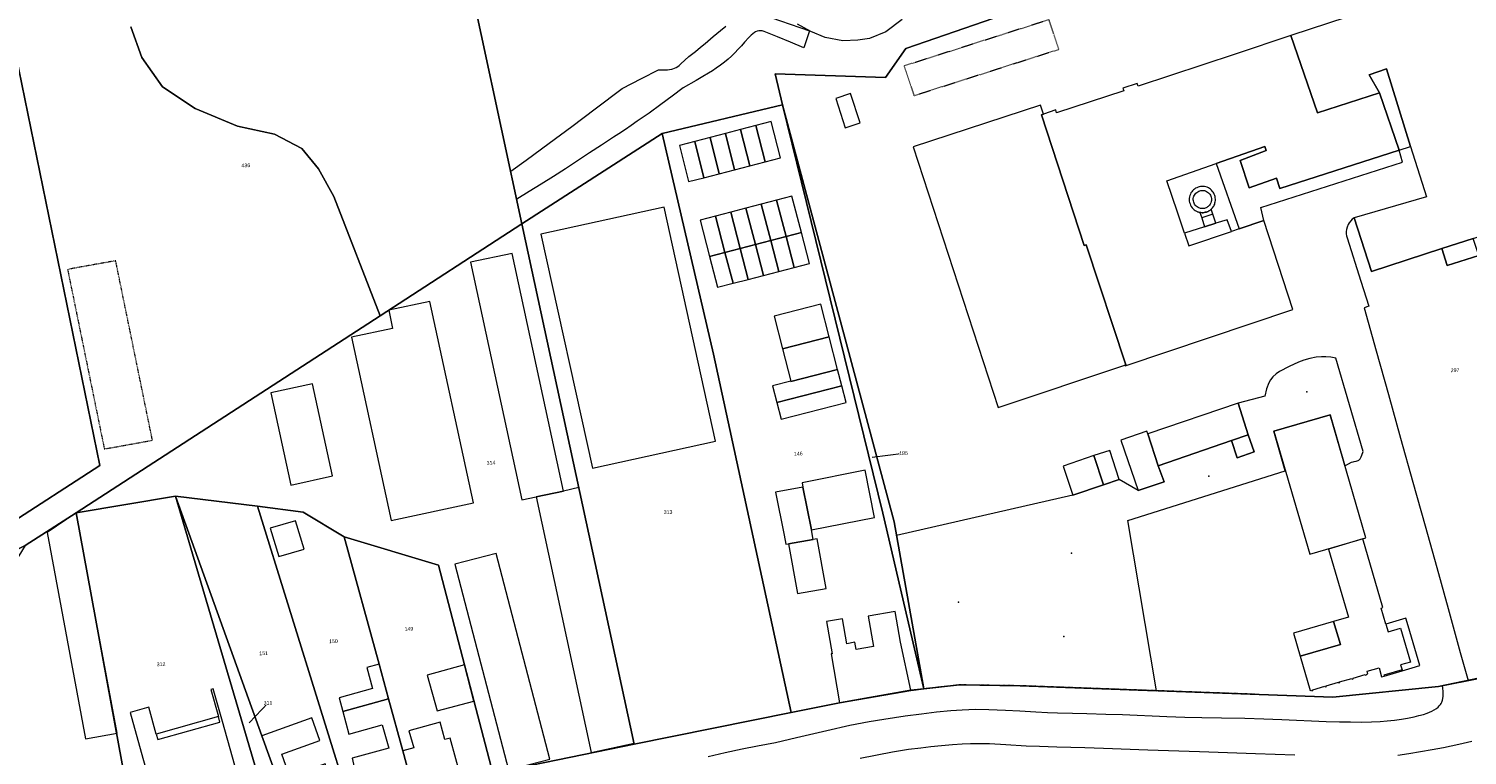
# Model space of a CAD drawing. Header units: millimetres. Extents: x -191 to 81095, y -508122 to 28741.
# Tile 166 of 251: x 4431 to 4701, y 10266 to 10403. Entities that reach past the tile are written whole.
import ezdxf

# ---------------------------------------------------------------- set-up
doc = ezdxf.new("R2010")
doc.units = ezdxf.units.MM
doc.linetypes.add('VE22-087 DB - VST Hervest-Dorsten ALK VA2736$0$1', pattern=[0])
doc.linetypes.add('VE22-087 DB - VST Hervest-Dorsten ALK VA2736$0$3', pattern=[0.26, 0.11, -0.15])
doc.layers.get('0').update_dxf_attribs({"color": 251})
for name, color, linetype, lineweight in [('VE22-087 DB - VST Hervest-Dorsten ALK VA2736$0$AX_Bauteil', 7, 'VE22-087 DB - VST Hervest-Dorsten ALK VA2736$0$1', 18), ('VE22-087 DB - VST Hervest-Dorsten ALK VA2736$0$AX_Flurstueck', 9, 'VE22-087 DB - VST Hervest-Dorsten ALK VA2736$0$1', 18), ('VE22-087 DB - VST Hervest-Dorsten ALK VA2736$0$AX_Gebaeude', 7, 'VE22-087 DB - VST Hervest-Dorsten ALK VA2736$0$1', 18), ('VE22-087 DB - VST Hervest-Dorsten ALK VA2736$0$AX_Gelaendekante', 7, 'VE22-087 DB - VST Hervest-Dorsten ALK VA2736$0$1', 18), ('VE22-087 DB - VST Hervest-Dorsten ALK VA2736$0$AX_IndustrieUndGewerbeflaeche', 7, 'VE22-087 DB - VST Hervest-Dorsten ALK VA2736$0$1', 18), ('VE22-087 DB - VST Hervest-Dorsten ALK VA2736$0$AX_SonstigesBauwerkOderSonstigeEinrichtung', 7, 'VE22-087 DB - VST Hervest-Dorsten ALK VA2736$0$1', 18), ('VE22-087 DB - VST Hervest-Dorsten ALK VA2736$0$AX_Strassenverkehr', 7, 'VE22-087 DB - VST Hervest-Dorsten ALK VA2736$0$1', 18), ('VE22-087 DB - VST Hervest-Dorsten ALK VA2736$0$AX_Strassenverkehrsanlage', 7, 'VE22-087 DB - VST Hervest-Dorsten ALK VA2736$0$1', 18), ('VE22-087 DB - VST Hervest-Dorsten ALK VA2736$0$AX_UntergeordnetesGewaesser', 7, 'VE22-087 DB - VST Hervest-Dorsten ALK VA2736$0$1', 18), ('VE22-087 DB - VST Hervest-Dorsten ALK VA2736$0$AX_Vegetationsmerkmal', 7, 'VE22-087 DB - VST Hervest-Dorsten ALK VA2736$0$1', 18), ('VE22-087 DB - VST Hervest-Dorsten ALK VA2736$0$AX_Wald', 7, 'VE22-087 DB - VST Hervest-Dorsten ALK VA2736$0$1', 18), ('VE22-087 DB - VST Hervest-Dorsten ALK VA2736$0$AX_Wohnbauflaeche', 7, 'VE22-087 DB - VST Hervest-Dorsten ALK VA2736$0$1', 18), ('VE22-087 DB - VST Hervest-Dorsten ALK VA2736$0$Flurgrenzen', 9, 'VE22-087 DB - VST Hervest-Dorsten ALK VA2736$0$1', 18)]:
    doc.layers.add(name, color=color, linetype=linetype, lineweight=lineweight)
doc.layers.add('XREF ALK Kataster', color=251, linetype='Continuous')
doc.styles.add('VE22-087 DB - VST Hervest-Dorsten ALK VA2736$0$0', font='arial.ttf')

# ---------------------------------------------------------------- blocks, each defined once
blk = doc.blocks.new('VE22-087 DB - VST Hervest-Dorsten ALK VA2736$0$99')
at = {"color": 0}
blk.add_point((0, 0), dxfattribs=at)
blk = doc.blocks.new('VE22-087 DB - VST Hervest-Dorsten ALK VA2736')
at = {"layer": 'VE22-087 DB - VST Hervest-Dorsten ALK VA2736$0$AX_Bauteil', "color": 7, "linetype": 'VE22-087 DB - VST Hervest-Dorsten ALK VA2736$0$1', "lineweight": 13, "ltscale": 0.5}
for points in [[(4656.06, 10366.69, 0), (4653.93, 10366.02, 0), (4651.84, 10365.36, 0), (4648.1, 10364.18, 0), (4648.91, 10361.79, 0), (4656.87, 10364.49, 0)], [(4653.38, 10367.73, 0), (4651.31, 10367.06, 0), (4651.84, 10365.36, 0), (4653.93, 10366.02, 0)], [(4689.64, 10291.79, 0), (4685.87, 10290.7, 0), (4686.29, 10289.26, 0), (4688.63, 10289.93, 0), (4690.5, 10283.56, 0), (4688.65, 10283.01, 0), (4688.92, 10282.12, 0), (4685.5, 10281.12, 0), (4685.56, 10280.93, 0), (4688.97, 10281.93, 0), (4690.83, 10282.47, 0), (4692.26, 10282.89, 0), (4690.06, 10290.34, 0)], [(4466.66, 10273.31, 0), (4454.98, 10270, 0), (4455.28, 10268.97, 0), (4466.94, 10272.27, 0)]]:
    blk.add_polyline3d(points, close=True, dxfattribs=at)
at = {"layer": 'VE22-087 DB - VST Hervest-Dorsten ALK VA2736$0$AX_Flurstueck', "linetype": 'VE22-087 DB - VST Hervest-Dorsten ALK VA2736$0$1', "lineweight": 13, "ltscale": 0.5}
for points in [[(4523.65, 10365.94, 0), (4549.98, 10382.88, 0), (4572.6, 10388.27, 0), (4571.18, 10394.11, 0), (4591.94, 10393.42, 0), (4595.74, 10398.86, 0), (4612.28, 10404.55, 0), (4589.61, 10474.45, 0), (4562.5, 10471.84, 0), (4563.36, 10469.09, 0), (4517.08, 10454.81, 0), (4514.31, 10450.23, 0), (4508.35, 10437.17, 0)], [(4695.76, 10278.97, 0), (4703.31, 10280.5, 0), (4711.99, 10282.33, 0), (4732.86, 10288.6, 0), (4736.15, 10289.78, 0), (4743.14, 10292.75, 0), (4816.67, 10323.27, 0), (4770.99, 10460.46, 0), (4770.57, 10460.3, 0), (4741.89, 10450.19, 0), (4650.2, 10418.7, 0), (4612.28, 10404.55, 0), (4595.74, 10398.86, 0), (4591.94, 10393.42, 0), (4571.18, 10394.11, 0), (4572.6, 10388.27, 0), (4593.55, 10309.9, 0), (4599.09, 10278.51, 0), (4605.82, 10279.26, 0), (4617.19, 10279.1, 0), (4675.94, 10276.97, 0)], [(4489.96, 10443.95, 0), (4456.42, 10433.62, 0), (4443.46, 10425.83, 0), (4436.89, 10421.88, 0), (4425.77, 10411.52, 0), (4444.4, 10320.48, 0), (4426.76, 10309.07, 0), (4417.84, 10299.37, 0), (4430.35, 10305.45, 0), (4439.92, 10311.62, 0), (4497.02, 10348.66, 0), (4523.65, 10365.94, 0), (4508.35, 10437.17, 0), (4505.34, 10451.19, 0), (4497, 10447.71, 0)], [(4425.77, 10411.52, 0), (4420.48, 10406.58, 0), (4400.19, 10384.53, 0), (4390.31, 10368.7, 0), (4380.63, 10349.58, 0), (4371.75, 10332.82, 0), (4366.14, 10324.04, 0), (4360.97, 10315.95, 0), (4345.98, 10299.94, 0), (4340.37, 10297.2, 0), (4338.72, 10296.45, 0), (4346.69, 10257.9, 0), (4347.3, 10258.05, 0), (4347.89, 10255.16, 0), (4347.28, 10255.04, 0), (4351.24, 10235.88, 0), (4359.37, 10236.5, 0), (4384.48, 10238.37, 0), (4397.98, 10239.38, 0), (4396.63, 10258.85, 0), (4417.84, 10299.37, 0), (4426.76, 10309.07, 0), (4444.4, 10320.48, 0)], [(4596.66, 10278.24, 0), (4599.09, 10278.51, 0), (4591.41, 10311.57, 0), (4572.6, 10388.27, 0), (4549.98, 10382.88, 0), (4559.61, 10341.43, 0), (4574.2, 10274.07, 0), (4583.29, 10275.92, 0)], [(4599.09, 10278.51, 0), (4593.55, 10309.9, 0), (4572.6, 10388.27, 0), (4591.41, 10311.57, 0)], [(4574.2, 10274.07, 0), (4559.61, 10341.43, 0), (4549.98, 10382.88, 0), (4523.65, 10365.94, 0), (4544.74, 10268.12, 0)], [(4544.74, 10268.12, 0), (4523.65, 10365.94, 0), (4497.02, 10348.66, 0), (4439.92, 10311.62, 0), (4458.56, 10314.76, 0), (4473.97, 10312.83, 0), (4482.55, 10311.75, 0), (4490.29, 10307.07, 0), (4507.97, 10301.78, 0), (4512.86, 10283.02, 0), (4518.15, 10262.7, 0)], [(4477.15, 10251.64, 0), (4458.56, 10314.76, 0), (4439.92, 10311.62, 0), (4439.92, 10311.59, 0), (4448.55, 10264.42, 0), (4449.72, 10257.99, 0), (4450.3, 10254.81, 0), (4451.77, 10246.81, 0), (4461.57, 10248.56, 0)], [(4481.05, 10252.41, 0), (4474.81, 10269.71, 0), (4458.56, 10314.76, 0), (4477.15, 10251.64, 0)], [(4491.85, 10255.35, 0), (4473.97, 10312.83, 0), (4458.56, 10314.76, 0), (4474.81, 10269.71, 0), (4481.05, 10252.41, 0), (4490.11, 10254.88, 0)], [(4451.77, 10246.81, 0), (4450.3, 10254.81, 0), (4449.72, 10257.99, 0), (4448.55, 10264.42, 0), (4439.92, 10311.59, 0), (4439.92, 10311.62, 0), (4430.35, 10305.45, 0), (4424.27, 10295.62, 0), (4419.35, 10286.24, 0), (4402.28, 10253.63, 0), (4403.88, 10240.06, 0), (4417.31, 10241.63, 0), (4436.89, 10244.15, 0)], [(4498.6, 10276.63, 0), (4496.82, 10283.17, 0), (4490.29, 10307.07, 0), (4482.55, 10311.75, 0), (4473.97, 10312.83, 0), (4491.85, 10255.35, 0), (4498.26, 10257.07, 0), (4498.11, 10257.76, 0), (4503.43, 10258.95, 0), (4501.27, 10266.84, 0)], [(4501.27, 10266.84, 0), (4503.43, 10258.95, 0), (4512.29, 10261.5, 0), (4518.15, 10262.7, 0), (4512.86, 10283.02, 0), (4507.97, 10301.78, 0), (4490.29, 10307.07, 0), (4496.82, 10283.17, 0), (4498.6, 10276.63, 0)]]:
    blk.add_polyline3d(points, close=True, dxfattribs=at)
for points in [[(4703.31, 10280.5, 0), (4695.76, 10278.97, 0), (4675.94, 10276.97, 0), (4617.19, 10279.1, 0), (4605.82, 10279.26, 0), (4599.09, 10278.51, 0), (4596.66, 10278.24, 0), (4583.29, 10275.92, 0), (4574.2, 10274.07, 0), (4544.74, 10268.12, 0), (4518.15, 10262.7, 0)], [(4589.42, 10322.05, 0), (4595.31, 10322.81, 0)], [(4472.4, 10272.14, 0), (4475.96, 10275.86, 0)]]:
    blk.add_polyline3d(points, dxfattribs=at)
at = {"layer": 'VE22-087 DB - VST Hervest-Dorsten ALK VA2736$0$AX_Gebaeude', "color": 7, "linetype": 'VE22-087 DB - VST Hervest-Dorsten ALK VA2736$0$1', "lineweight": 13, "ltscale": 0.5}
for points in [[(4696.38, 10361.26, 0), (4702.27, 10363.17, 0), (4712.87, 10366.63, 0), (4716.65, 10367.86, 0), (4718.06, 10363.47, 0), (4720.43, 10356.07, 0), (4750.67, 10365.26, 0), (4766.32, 10370.22, 0), (4766.19, 10370.63, 0), (4765.4, 10370.38, 0), (4756.02, 10399.07, 0), (4746.89, 10426.99, 0), (4706.28, 10413.93, 0), (4668.07, 10401.34, 0), (4673.07, 10386.79, 0), (4684.68, 10390.57, 0), (4682.78, 10393.93, 0), (4685.98, 10395.04, 0), (4690.54, 10380.49, 0), (4693.52, 10371, 0), (4679.92, 10367.03, 0), (4683.19, 10356.96, 0)], [(4673.07, 10386.79, 0), (4668.07, 10401.34, 0), (4657.6, 10397.84, 0), (4639.34, 10391.83, 0), (4639.18, 10392.3, 0), (4636.5, 10391.43, 0), (4636.67, 10390.9, 0), (4624.06, 10386.78, 0), (4623.89, 10387.32, 0), (4621.58, 10386.56, 0), (4621.19, 10386.44, 0), (4629.2, 10361.83, 0), (4629.63, 10361.96, 0), (4637.03, 10339.4, 0), (4636.87, 10339.35, 0), (4636.92, 10339.23, 0), (4668.44, 10349.79, 0), (4662.98, 10366.56, 0), (4658.34, 10364.98, 0), (4656.87, 10364.49, 0), (4656.06, 10366.69, 0), (4653.93, 10366.02, 0), (4653.38, 10367.73, 0), (4653.09, 10368.65, 0), (4652.95, 10368.54, 0), (4652.81, 10368.44, 0), (4652.66, 10368.35, 0), (4652.5, 10368.27, 0), (4652.34, 10368.2, 0), (4652.18, 10368.14, 0), (4651.98, 10368.09, 0), (4651.78, 10368.05, 0), (4651.58, 10368.02, 0), (4651.38, 10368.02, 0), (4651.17, 10368.04, 0), (4650.97, 10368.07, 0), (4651.31, 10367.06, 0), (4651.84, 10365.36, 0), (4648.1, 10364.18, 0), (4646.77, 10368.09, 0), (4644.73, 10374.01, 0), (4654.02, 10377.26, 0), (4663.13, 10380.46, 0), (4663.39, 10379.71, 0), (4658.55, 10377.85, 0), (4660.19, 10372.69, 0), (4665.36, 10374.48, 0), (4665.98, 10372.56, 0), (4688.39, 10379.8, 0), (4684.68, 10390.57, 0)], [(4685.98, 10395.04, 0), (4682.78, 10393.93, 0), (4684.68, 10390.57, 0), (4688.39, 10379.8, 0), (4690.54, 10380.49, 0)], [(4585.34, 10390.41, 0), (4582.61, 10389.48, 0), (4584.33, 10383.95, 0), (4587.16, 10384.88, 0)], [(4637.03, 10339.4, 0), (4629.63, 10361.96, 0), (4629.2, 10361.83, 0), (4621.19, 10386.44, 0), (4621.58, 10386.56, 0), (4621.02, 10388.22, 0), (4597.12, 10380.42, 0), (4613.06, 10331.43, 0), (4636.87, 10339.35, 0)], [(4567.57, 10384.39, 0), (4564.71, 10383.65, 0), (4566.45, 10376.82, 0), (4569.31, 10377.56, 0)], [(4572.21, 10378.31, 0), (4570.47, 10385.14, 0), (4567.57, 10384.39, 0), (4569.31, 10377.56, 0)], [(4558.98, 10382.16, 0), (4556.12, 10381.42, 0), (4557.82, 10374.6, 0), (4560.7, 10375.34, 0)], [(4561.85, 10382.91, 0), (4558.98, 10382.16, 0), (4560.7, 10375.34, 0), (4563.56, 10376.08, 0)], [(4564.71, 10383.65, 0), (4561.85, 10382.91, 0), (4563.56, 10376.08, 0), (4566.45, 10376.82, 0)], [(4556.12, 10381.42, 0), (4553.22, 10380.67, 0), (4554.94, 10373.85, 0), (4557.82, 10374.6, 0)], [(4663.13, 10380.46, 0), (4654.02, 10377.26, 0), (4658.34, 10364.98, 0), (4662.98, 10366.56, 0), (4662.38, 10369.01, 0), (4688.99, 10377.53, 0), (4688.39, 10379.8, 0), (4665.98, 10372.56, 0), (4665.36, 10374.48, 0), (4660.19, 10372.69, 0), (4658.55, 10377.85, 0), (4663.39, 10379.71, 0)], [(4574.36, 10371.12, 0), (4571.46, 10370.37, 0), (4573.24, 10363.54, 0), (4576.13, 10364.3, 0)], [(4652.56, 10372.69, 0), (4652.33, 10372.79, 0), (4652.09, 10372.87, 0), (4651.85, 10372.92, 0), (4651.6, 10372.95, 0), (4651.35, 10372.96, 0), (4651.1, 10372.94, 0), (4650.85, 10372.89, 0), (4650.61, 10372.82, 0), (4650.38, 10372.72, 0), (4650.16, 10372.61, 0), (4649.95, 10372.47, 0), (4649.76, 10372.31, 0), (4649.58, 10372.13, 0), (4649.43, 10371.93, 0), (4649.29, 10371.72, 0), (4649.17, 10371.48, 0), (4649.08, 10371.23, 0), (4649.01, 10370.97, 0), (4648.97, 10370.71, 0), (4648.96, 10370.44, 0), (4648.98, 10370.18, 0), (4649.03, 10369.91, 0), (4649.11, 10369.66, 0), (4649.21, 10369.41, 0), (4649.34, 10369.18, 0), (4649.49, 10368.96, 0), (4649.67, 10368.76, 0), (4649.87, 10368.58, 0), (4650.08, 10368.42, 0), (4650.31, 10368.29, 0), (4650.42, 10368.24, 0), (4650.53, 10368.19, 0), (4650.63, 10368.15, 0), (4650.75, 10368.12, 0), (4650.86, 10368.09, 0), (4650.97, 10368.07, 0), (4651.17, 10368.04, 0), (4651.38, 10368.02, 0), (4651.58, 10368.02, 0), (4651.78, 10368.05, 0), (4651.98, 10368.09, 0), (4652.18, 10368.14, 0), (4652.34, 10368.2, 0), (4652.5, 10368.27, 0), (4652.66, 10368.35, 0), (4652.81, 10368.44, 0), (4652.95, 10368.54, 0), (4653.09, 10368.65, 0), (4653.23, 10368.79, 0), (4653.35, 10368.94, 0), (4653.47, 10369.1, 0), (4653.57, 10369.27, 0), (4653.66, 10369.44, 0), (4653.74, 10369.62, 0), (4653.8, 10369.85, 0), (4653.85, 10370.08, 0), (4653.87, 10370.32, 0), (4653.87, 10370.56, 0), (4653.85, 10370.79, 0), (4653.81, 10371.03, 0), (4653.74, 10371.26, 0), (4653.66, 10371.48, 0), (4653.55, 10371.69, 0), (4653.43, 10371.89, 0), (4653.29, 10372.08, 0), (4653.13, 10372.26, 0), (4652.95, 10372.42, 0), (4652.76, 10372.56, 0)], [(4652.21, 10372.01, 0), (4652.39, 10371.9, 0), (4652.55, 10371.78, 0), (4652.7, 10371.63, 0), (4652.83, 10371.47, 0), (4652.93, 10371.29, 0), (4653.02, 10371.11, 0), (4653.08, 10370.91, 0), (4653.12, 10370.71, 0), (4653.14, 10370.5, 0), (4653.13, 10370.29, 0), (4653.09, 10370.09, 0), (4653.03, 10369.89, 0), (4652.96, 10369.74, 0), (4652.88, 10369.59, 0), (4652.78, 10369.45, 0), (4652.67, 10369.32, 0), (4652.54, 10369.2, 0), (4652.41, 10369.1, 0), (4652.26, 10369, 0), (4652.11, 10368.93, 0), (4651.95, 10368.87, 0), (4651.81, 10368.83, 0), (4651.66, 10368.8, 0), (4651.51, 10368.78, 0), (4651.36, 10368.78, 0), (4651.22, 10368.8, 0), (4651.07, 10368.82, 0), (4650.93, 10368.86, 0), (4650.79, 10368.91, 0), (4650.65, 10368.97, 0), (4650.46, 10369.09, 0), (4650.28, 10369.24, 0), (4650.12, 10369.4, 0), (4649.98, 10369.59, 0), (4649.88, 10369.79, 0), (4649.8, 10370.01, 0), (4649.74, 10370.23, 0), (4649.72, 10370.46, 0), (4649.73, 10370.69, 0), (4649.78, 10370.91, 0), (4649.85, 10371.13, 0), (4649.95, 10371.34, 0), (4650.07, 10371.52, 0), (4650.21, 10371.69, 0), (4650.37, 10371.83, 0), (4650.55, 10371.95, 0), (4650.74, 10372.05, 0), (4650.94, 10372.13, 0), (4651.16, 10372.18, 0), (4651.37, 10372.2, 0), (4651.59, 10372.19, 0), (4651.8, 10372.16, 0), (4652.01, 10372.1, 0)], [(4550.34, 10369.03, 0), (4527.2, 10363.97, 0), (4536.88, 10319.97, 0), (4560.02, 10325.05, 0)], [(4562.85, 10368.13, 0), (4559.98, 10367.38, 0), (4561.76, 10360.55, 0), (4564.63, 10361.3, 0)], [(4565.71, 10368.87, 0), (4562.85, 10368.13, 0), (4564.63, 10361.3, 0), (4567.49, 10362.04, 0)], [(4568.6, 10369.62, 0), (4565.71, 10368.87, 0), (4567.49, 10362.04, 0), (4570.37, 10362.79, 0)], [(4571.46, 10370.37, 0), (4568.6, 10369.62, 0), (4570.37, 10362.79, 0), (4573.24, 10363.54, 0)], [(4559.98, 10367.38, 0), (4557.09, 10366.63, 0), (4558.87, 10359.8, 0), (4561.76, 10360.55, 0)], [(4571.88, 10356.98, 0), (4570.37, 10362.79, 0), (4567.49, 10362.04, 0), (4569.02, 10356.23, 0)], [(4574.75, 10357.72, 0), (4573.24, 10363.54, 0), (4570.37, 10362.79, 0), (4571.88, 10356.98, 0)], [(4577.65, 10358.47, 0), (4576.13, 10364.3, 0), (4573.24, 10363.54, 0), (4574.75, 10357.72, 0)], [(4703.32, 10359.94, 0), (4702.27, 10363.17, 0), (4696.38, 10361.26, 0), (4697.41, 10358.12, 0)], [(4561.76, 10360.55, 0), (4558.87, 10359.8, 0), (4560.39, 10353.99, 0), (4563.29, 10354.74, 0)], [(4564.63, 10361.3, 0), (4561.76, 10360.55, 0), (4563.29, 10354.74, 0), (4566.16, 10355.49, 0)], [(4569.02, 10356.23, 0), (4567.49, 10362.04, 0), (4564.63, 10361.3, 0), (4566.16, 10355.49, 0)], [(4514.53, 10313.48, 0), (4506.35, 10351.31, 0), (4498.63, 10349.72, 0), (4499.34, 10346.27, 0), (4491.66, 10344.61, 0), (4499.08, 10310.19, 0)], [(4579.78, 10350.8, 0), (4570.99, 10348.54, 0), (4572.55, 10342.45, 0), (4581.35, 10344.71, 0)], [(4582.92, 10338.55, 0), (4581.35, 10344.71, 0), (4572.55, 10342.45, 0), (4574.13, 10336.35, 0), (4574.14, 10336.31, 0)], [(4582.92, 10338.55, 0), (4574.14, 10336.31, 0), (4574.13, 10336.35, 0), (4570.7, 10335.46, 0), (4571.52, 10332.32, 0), (4583.72, 10335.46, 0)], [(4476.49, 10334.16, 0), (4480.23, 10316.82, 0), (4488.06, 10318.55, 0), (4484.32, 10335.88, 0)], [(4584.53, 10332.33, 0), (4583.72, 10335.46, 0), (4571.52, 10332.32, 0), (4572.34, 10329.19, 0)], [(4658.12, 10332.24, 0), (4641.17, 10326.42, 0), (4643.11, 10320.43, 0), (4656.89, 10325.17, 0), (4660.06, 10326.26, 0)], [(4682.15, 10306.89, 0), (4675.42, 10330.04, 0), (4664.82, 10326.93, 0), (4671.59, 10303.82, 0)], [(4641, 10326.95, 0), (4636.13, 10325.29, 0), (4639.37, 10315.77, 0), (4644.23, 10317.42, 0), (4643.11, 10320.43, 0), (4641.17, 10326.42, 0)], [(4660.06, 10326.26, 0), (4656.89, 10325.17, 0), (4657.98, 10321.96, 0), (4661.16, 10323.05, 0)], [(4631.04, 10322.35, 0), (4625.31, 10320.36, 0), (4627.1, 10314.9, 0), (4632.85, 10316.89, 0)], [(4634.02, 10323.34, 0), (4631.04, 10322.35, 0), (4632.85, 10316.89, 0), (4635.83, 10317.87, 0)], [(4588.08, 10319.61, 0), (4576.24, 10317.23, 0), (4576.4, 10316.41, 0), (4578, 10308.39, 0), (4589.86, 10310.75, 0)], [(4544.71, 10268.28, 0), (4534.32, 10316.34, 0), (4531.45, 10315.69, 0), (4526.29, 10314.59, 0), (4536.67, 10266.55, 0)], [(4576.4, 10316.41, 0), (4571.28, 10315.51, 0), (4572.9, 10307.38, 0), (4573.23, 10305.71, 0), (4573.71, 10305.8, 0), (4578.35, 10306.61, 0), (4578, 10308.39, 0)], [(4439.92, 10311.59, 0), (4434.48, 10307.91, 0), (4441.7, 10269.11, 0), (4447.64, 10270.2, 0)], [(4481.1, 10310.1, 0), (4476.37, 10308.71, 0), (4478.02, 10303.42, 0), (4482.75, 10304.8, 0)], [(4579.11, 10306.74, 0), (4578.35, 10306.61, 0), (4573.71, 10305.8, 0), (4575.4, 10296.41, 0), (4580.8, 10297.36, 0)], [(4682.49, 10281.34, 0), (4682.36, 10281.82, 0), (4684.61, 10282.47, 0), (4685.09, 10280.79, 0), (4685.56, 10280.93, 0), (4688.97, 10281.93, 0), (4690.83, 10282.47, 0), (4692.26, 10282.89, 0), (4690.06, 10290.34, 0), (4689.64, 10291.79, 0), (4685.87, 10290.7, 0), (4685, 10293.7, 0), (4685.32, 10293.79, 0), (4681.58, 10306.69, 0), (4675.09, 10304.8, 0), (4678.84, 10291.98, 0), (4676.07, 10291.17, 0), (4677.34, 10286.87, 0), (4669.82, 10284.63, 0), (4671.68, 10278.22, 0), (4671.93, 10278.29, 0), (4671.96, 10278.17, 0), (4672.19, 10278.24, 0), (4672.16, 10278.36, 0), (4674.45, 10279.02, 0), (4674.48, 10278.9, 0), (4674.72, 10278.97, 0), (4674.69, 10279.09, 0), (4676.97, 10279.75, 0), (4677, 10279.63, 0), (4677.23, 10279.7, 0), (4677.2, 10279.81, 0), (4679.49, 10280.47, 0), (4679.53, 10280.36, 0), (4679.76, 10280.43, 0), (4679.72, 10280.54, 0), (4682.01, 10281.2, 0), (4682.05, 10281.09, 0), (4682.28, 10281.15, 0), (4682.24, 10281.27, 0)], [(4511.07, 10301.97, 0), (4521.12, 10263.3, 0), (4528.88, 10265.3, 0), (4518.83, 10303.96, 0)], [(4586.42, 10285.9, 0), (4586.19, 10287.28, 0), (4584.67, 10287.01, 0), (4583.86, 10291.68, 0), (4580.86, 10291.17, 0), (4581.91, 10285.12, 0), (4581.7, 10285.08, 0), (4583.29, 10275.92, 0), (4596.66, 10278.24, 0), (4594.74, 10287.31, 0), (4593.74, 10293.07, 0), (4588.67, 10292.19, 0), (4589.66, 10286.46, 0)], [(4676.07, 10291.17, 0), (4668.57, 10288.97, 0), (4669.82, 10284.63, 0), (4677.34, 10286.87, 0)], [(4496.82, 10283.17, 0), (4494.5, 10282.53, 0), (4495.57, 10278.59, 0), (4489.29, 10276.86, 0), (4490, 10274.28, 0), (4498.6, 10276.63, 0)], [(4512.86, 10283.02, 0), (4505.86, 10281.11, 0), (4507.7, 10274.39, 0), (4514.58, 10276.23, 0)], [(4454.2, 10259.26, 0), (4453.55, 10259.08, 0), (4449.72, 10257.99, 0), (4450.3, 10254.81, 0), (4454.43, 10255.98, 0), (4467.41, 10259.63, 0), (4470.72, 10260.57, 0), (4467.41, 10272.39, 0), (4465.68, 10278.5, 0), (4465.21, 10278.37, 0), (4466.66, 10273.31, 0), (4454.98, 10270, 0), (4453.56, 10275.09, 0), (4450.05, 10274.1, 0), (4452.44, 10265.52, 0)], [(4501.27, 10266.84, 0), (4498.6, 10276.63, 0), (4490, 10274.28, 0), (4491.15, 10270.03, 0), (4497.42, 10271.75, 0), (4498.62, 10267.37, 0), (4491.78, 10265.49, 0), (4493.91, 10255.92, 0), (4498.26, 10257.07, 0), (4498.11, 10257.76, 0), (4503.43, 10258.95, 0)], [(4485.7, 10268.82, 0), (4484.16, 10273.09, 0), (4474.81, 10269.71, 0), (4481.05, 10252.41, 0), (4490.11, 10254.88, 0), (4486.67, 10264.4, 0), (4480.06, 10262, 0), (4478.55, 10266.23, 0)], [(4503.32, 10267.4, 0), (4501.27, 10266.84, 0), (4503.43, 10258.95, 0), (4512.29, 10261.5, 0), (4510.15, 10269.24, 0), (4509.19, 10268.97, 0), (4508.29, 10272.26, 0), (4502.42, 10270.65, 0)]]:
    blk.add_polyline3d(points, close=True, dxfattribs=at)
at = {"layer": 'VE22-087 DB - VST Hervest-Dorsten ALK VA2736$0$AX_Gelaendekante', "color": 18, "linetype": 'VE22-087 DB - VST Hervest-Dorsten ALK VA2736$0$1', "lineweight": 13, "ltscale": 0.5, "true_color": 0x520000}
for points in [[(4521.56, 10375.82, 0), (4524.45, 10377.92, 0), (4528.75, 10381.07, 0), (4533.03, 10384.24, 0), (4537.37, 10387.51, 0), (4542.46, 10391.37, 0), (4546.07, 10393.27, 0), (4549.29, 10394.87, 0), (4549.9, 10394.85, 0), (4550.42, 10394.85, 0), (4551.01, 10394.89, 0), (4551.38, 10394.93, 0), (4551.77, 10395, 0), (4552.01, 10395.06, 0), (4552.31, 10395.17, 0), (4552.6, 10395.32, 0), (4552.92, 10395.51, 0), (4553.17, 10395.71, 0), (4553.5, 10396, 0), (4554.22, 10396.67, 0), (4555.01, 10397.35, 0), (4556.21, 10398.33, 0), (4557.18, 10399.12, 0), (4558.04, 10399.83, 0), (4559.55, 10401.13, 0), (4560.91, 10402.25, 0), (4561.95, 10403.05, 0)], [(4566.73, 10405.97, 0), (4577.65, 10402.21, 0)], [(4576.58, 10398.98, 0), (4574.1, 10400.04, 0), (4571.62, 10401.07, 0), (4569.11, 10402.05, 0), (4568.75, 10402.17, 0), (4568.46, 10402.22, 0), (4568.16, 10402.22, 0), (4567.83, 10402.15, 0), (4567.5, 10401.99, 0), (4567.29, 10401.86, 0), (4567.01, 10401.66, 0), (4566.69, 10401.38, 0), (4566.24, 10400.92, 0), (4565.45, 10400.05, 0), (4564.85, 10399.38, 0), (4564.28, 10398.74, 0), (4563.64, 10398.08, 0), (4562.99, 10397.46, 0), (4562.35, 10396.88, 0), (4561.71, 10396.33, 0), (4560.93, 10395.73, 0), (4560.15, 10395.17, 0), (4559.41, 10394.68, 0), (4558.69, 10394.24, 0), (4557.63, 10393.61, 0), (4556.36, 10392.87, 0), (4553.93, 10391.47, 0), (4551.86, 10389.93, 0), (4549.7, 10388.33, 0), (4547.52, 10386.74, 0), (4546.42, 10385.96, 0), (4545.31, 10385.19, 0), (4544.15, 10384.39, 0), (4543.09, 10383.68, 0), (4541.83, 10382.85, 0), (4540.84, 10382.2, 0), (4538.58, 10380.72, 0), (4536.33, 10379.24, 0), (4534.08, 10377.76, 0), (4531.82, 10376.29, 0), (4529.55, 10374.84, 0), (4527.27, 10373.4, 0), (4524.99, 10371.98, 0), (4522.69, 10370.56, 0)], [(4577.65, 10402.21, 0), (4576.58, 10398.98, 0)], [(4522.69, 10370.56, 0), (4521.56, 10375.82, 0)]]:
    blk.add_polyline3d(points, dxfattribs=at)
at = {"layer": 'VE22-087 DB - VST Hervest-Dorsten ALK VA2736$0$AX_IndustrieUndGewerbeflaeche', "color": 253, "linetype": 'VE22-087 DB - VST Hervest-Dorsten ALK VA2736$0$1', "lineweight": 13, "ltscale": 0.5, "true_color": 0x999999}
blk.add_polyline3d([(4439.92, 10311.62, 0), (4430.35, 10305.45, 0), (4417.84, 10299.37, 0), (4396.63, 10258.85, 0), (4397.98, 10239.38, 0), (4403.88, 10240.06, 0), (4417.31, 10241.63, 0), (4436.89, 10244.15, 0), (4451.77, 10246.81, 0), (4450.3, 10254.81, 0), (4449.72, 10257.99, 0), (4448.55, 10264.42, 0), (4439.92, 10311.59, 0)], close=True, dxfattribs=at)
at = {"layer": 'VE22-087 DB - VST Hervest-Dorsten ALK VA2736$0$AX_SonstigesBauwerkOderSonstigeEinrichtung', "color": 7, "linetype": 'VE22-087 DB - VST Hervest-Dorsten ALK VA2736$0$3', "lineweight": 13, "ltscale": 0.5}
for points in [[(4622.61, 10404.28, 0), (4595.42, 10395.59, 0), (4597.29, 10390.03, 0), (4624.48, 10398.73, 0)], [(4447.35, 10358.99, 0), (4438.32, 10357.35, 0), (4445.22, 10323.61, 0), (4454.25, 10325.25, 0)]]:
    blk.add_polyline3d(points, close=True, dxfattribs=at)
blk.add_polyline3d([(4661.24, 10277.5, 0), (4617.19, 10279.1, 0), (4605.82, 10279.26, 0), (4599.09, 10278.51, 0)], dxfattribs=at)
at = {"layer": 'VE22-087 DB - VST Hervest-Dorsten ALK VA2736$0$AX_Strassenverkehrsanlage', "color": 7, "linetype": 'VE22-087 DB - VST Hervest-Dorsten ALK VA2736$0$1', "lineweight": 13, "ltscale": 0.5, "true_color": 0xf7f7f0}
blk.add_polyline3d([(4558.63, 10265.78, 0), (4561.79, 10266.53, 0), (4565.03, 10267.23, 0), (4567.91, 10267.79, 0), (4571.27, 10268.41, 0), (4575.2, 10269.38, 0), (4580.88, 10270.71, 0), (4585.23, 10271.67, 0), (4588.86, 10272.37, 0), (4591.59, 10272.83, 0), (4593.64, 10273.14, 0), (4595.6, 10273.43, 0), (4598.69, 10273.85, 0), (4601.47, 10274.18, 0), (4604.17, 10274.44, 0), (4606.34, 10274.58, 0), (4608.83, 10274.67, 0), (4611.32, 10274.65, 0), (4614.45, 10274.52, 0), (4617.14, 10274.36, 0), (4620.15, 10274.17, 0), (4622.35, 10274.08, 0), (4624.25, 10274.01, 0), (4627.02, 10273.95, 0), (4629.72, 10273.89, 0), (4633.27, 10273.79, 0), (4636.42, 10273.67, 0), (4644.74, 10273.34, 0), (4648.13, 10273.21, 0), (4651.32, 10273.12, 0), (4655, 10273.05, 0), (4659.41, 10272.98, 0), (4662.96, 10272.88, 0), (4666.32, 10272.75, 0), (4674.7, 10272.41, 0), (4677.2, 10272.33, 0), (4679.26, 10272.29, 0), (4681.36, 10272.28, 0), (4683.21, 10272.31, 0), (4684.82, 10272.39, 0), (4686.14, 10272.48, 0), (4687.5, 10272.62, 0), (4688.82, 10272.8, 0), (4689.93, 10272.99, 0), (4691.2, 10273.26, 0), (4692.09, 10273.48, 0), (4692.97, 10273.72, 0), (4693.64, 10273.95, 0), (4694.06, 10274.11, 0), (4694.51, 10274.31, 0), (4694.99, 10274.58, 0), (4695.39, 10274.84, 0), (4695.68, 10275.07, 0), (4695.92, 10275.31, 0), (4696.12, 10275.57, 0), (4696.26, 10275.79, 0), (4696.38, 10276.03, 0), (4696.51, 10276.38, 0), (4696.59, 10276.73, 0), (4696.63, 10277.12, 0), (4696.64, 10277.61, 0), (4696.64, 10278.07, 0), (4696.6, 10278.6, 0), (4696.55, 10279.13, 0)], dxfattribs=at)
at = {"layer": 'VE22-087 DB - VST Hervest-Dorsten ALK VA2736$0$AX_UntergeordnetesGewaesser', "color": 7, "linetype": 'VE22-087 DB - VST Hervest-Dorsten ALK VA2736$0$1', "lineweight": 13, "ltscale": 0.5}
blk.add_polyline3d([(4595.05, 10404.3, 0), (4591.99, 10402.03, 0), (4588.91, 10400.78, 0), (4586.7, 10400.43, 0), (4583.93, 10400.35, 0), (4580.6, 10400.92, 0), (4577.89, 10402.1, 0), (4575.39, 10403.48, 0)], dxfattribs=at)
at = {"layer": 'VE22-087 DB - VST Hervest-Dorsten ALK VA2736$0$AX_Vegetationsmerkmal', "color": 7, "xscale": 0.5, "yscale": 0.5, "zscale": 0.5}
for p, rotation in [((4671.06, 10334.37), 1.589536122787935), ((4652.64, 10318.51), 1.589533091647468), ((4626.85, 10303.99), 1.589530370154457), ((4605.6, 10294.83), 1.589528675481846), ((4625.42, 10288.36), 1.589527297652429)]:
    blk.add_blockref('VE22-087 DB - VST Hervest-Dorsten ALK VA2736$0$99', p, dxfattribs=dict(at, rotation=rotation))
at = {"layer": 'VE22-087 DB - VST Hervest-Dorsten ALK VA2736$0$AX_Flurstueck', "char_height": 0.7, "attachment_point": 2, "rotation": 1.5895, "style": 'VE22-087 DB - VST Hervest-Dorsten ALK VA2736$0$0', "bg_fill": 3, "box_fill_scale": 1, "bg_fill_color": 256, "bg_fill_transparency": 0}
for s, insert in [('436', (4471.78, 10377.26)), ('297', (4698.87, 10338.76)), ('146', (4575.54, 10323.07)), ('185', (4595.3, 10323.16)), ('314', (4517.82, 10321.36)), ('313', (4551.08, 10312.09)), ('149', (4502.41, 10290.12)), ('150', (4488.24, 10287.82)), ('151', (4475.13, 10285.56)), ('312', (4455.86, 10283.49)), ('311', (4475.95, 10276.21))]:
    blk.add_mtext(s, dxfattribs=dict(at, insert=insert))
at = {"layer": 'VE22-087 DB - VST Hervest-Dorsten ALK VA2736$0$AX_Gebaeude', "color": 7, "linetype": 'VE22-087 DB - VST Hervest-Dorsten ALK VA2736$0$1', "lineweight": 13, "ltscale": 0.5}
blk.add_polyline3d([(4531.45, 10315.69, 0), (4521.82, 10360.36, 0), (4513.99, 10358.71, 0), (4523.62, 10314.02, 0), (4526.29, 10314.59, 0)], close=True, dxfattribs=at)
at = {"layer": 'VE22-087 DB - VST Hervest-Dorsten ALK VA2736$0$AX_IndustrieUndGewerbeflaeche', "color": 253, "linetype": 'VE22-087 DB - VST Hervest-Dorsten ALK VA2736$0$1', "lineweight": 13, "ltscale": 0.5, "true_color": 0x999999}
for points in [[(4695.76, 10278.97, 0), (4703.31, 10280.5, 0), (4711.99, 10282.33, 0), (4732.86, 10288.6, 0), (4736.15, 10289.78, 0), (4743.14, 10292.75, 0), (4816.67, 10323.27, 0), (4770.99, 10460.46, 0), (4770.57, 10460.3, 0), (4741.89, 10450.19, 0), (4650.2, 10418.7, 0), (4612.28, 10404.55, 0), (4595.74, 10398.86, 0), (4591.94, 10393.42, 0), (4571.18, 10394.11, 0), (4572.6, 10388.27, 0), (4593.55, 10309.9, 0), (4599.09, 10278.51, 0), (4605.82, 10279.26, 0), (4617.19, 10279.1, 0), (4675.94, 10276.97, 0)], [(4599.09, 10278.51, 0), (4593.55, 10309.9, 0), (4572.6, 10388.27, 0), (4549.98, 10382.88, 0), (4559.61, 10341.43, 0), (4574.2, 10274.07, 0), (4583.29, 10275.92, 0), (4596.66, 10278.24, 0)], [(4574.2, 10274.07, 0), (4559.61, 10341.43, 0), (4549.98, 10382.88, 0), (4523.65, 10365.94, 0), (4497.02, 10348.66, 0), (4439.92, 10311.62, 0), (4458.56, 10314.76, 0), (4473.97, 10312.83, 0), (4482.55, 10311.75, 0), (4490.29, 10307.07, 0), (4507.97, 10301.78, 0), (4512.86, 10283.02, 0), (4518.15, 10262.7, 0), (4544.74, 10268.12, 0)]]:
    blk.add_polyline3d(points, close=True, dxfattribs=at)
for points in [[(4425.77, 10411.52, 0), (4444.4, 10320.48, 0), (4426.76, 10309.07, 0)], [(4430.35, 10305.45, 0), (4439.92, 10311.62, 0), (4497.02, 10348.66, 0), (4488.31, 10371.09, 0), (4485.43, 10376.26, 0), (4482.3, 10380.06, 0), (4477.19, 10382.8, 0), (4470.23, 10384.3, 0), (4462.3, 10387.61, 0), (4456.13, 10391.68, 0), (4452.24, 10397.19, 0), (4450.18, 10402.96, 0)]]:
    blk.add_polyline3d(points, dxfattribs=at)
at = {"layer": 'VE22-087 DB - VST Hervest-Dorsten ALK VA2736$0$AX_Strassenverkehr', "color": 253, "linetype": 'VE22-087 DB - VST Hervest-Dorsten ALK VA2736$0$1', "lineweight": 13, "ltscale": 0.5, "true_color": 0x999999}
blk.add_polyline3d([(4703.31, 10280.5, 0), (4695.76, 10278.97, 0), (4675.94, 10276.97, 0), (4617.19, 10279.1, 0), (4605.82, 10279.26, 0), (4599.09, 10278.51, 0), (4596.66, 10278.24, 0), (4583.29, 10275.92, 0), (4574.2, 10274.07, 0), (4544.74, 10268.12, 0), (4518.15, 10262.7, 0), (4512.29, 10261.5, 0), (4503.43, 10258.95, 0), (4498.11, 10257.76, 0), (4498.26, 10257.07, 0), (4491.85, 10255.35, 0), (4490.11, 10254.88, 0), (4481.05, 10252.41, 0), (4477.15, 10251.64, 0), (4461.57, 10248.56, 0), (4451.77, 10246.81, 0), (4436.89, 10244.15, 0), (4417.31, 10241.63, 0)], dxfattribs=at)
at = {"layer": 'VE22-087 DB - VST Hervest-Dorsten ALK VA2736$0$AX_Strassenverkehrsanlage', "color": 7, "linetype": 'VE22-087 DB - VST Hervest-Dorsten ALK VA2736$0$1', "lineweight": 13, "ltscale": 0.5, "true_color": 0xf7f7f0}
for points in [[(4702.02, 10268.61, 0), (4699.59, 10268.04, 0), (4696.72, 10267.44, 0), (4694.6, 10267.03, 0), (4692.4, 10266.65, 0), (4690.21, 10266.3, 0), (4688.13, 10266.02, 0)], [(4668.82, 10266.03, 0), (4661.39, 10266.33, 0), (4650.91, 10266.67, 0), (4641.2, 10267.01, 0), (4632.86, 10267.32, 0), (4629.33, 10267.43, 0), (4624.11, 10267.57, 0), (4620.84, 10267.67, 0), (4618.33, 10267.77, 0), (4614.54, 10267.98, 0), (4611.45, 10268.16, 0), (4609.48, 10268.21, 0), (4607.88, 10268.2, 0), (4606.33, 10268.15, 0), (4604.51, 10268.02, 0), (4602.43, 10267.83, 0), (4600.43, 10267.62, 0), (4598.55, 10267.39, 0), (4596.26, 10267.09, 0), (4594.71, 10266.87, 0), (4593.22, 10266.64, 0), (4587.19, 10265.44, 0)]]:
    blk.add_polyline3d(points, dxfattribs=at)
at = {"layer": 'VE22-087 DB - VST Hervest-Dorsten ALK VA2736$0$AX_Vegetationsmerkmal', "color": 7, "linetype": 'VE22-087 DB - VST Hervest-Dorsten ALK VA2736$0$1', "lineweight": 13, "ltscale": 0.5}
for points in [[(4450.18, 10402.96, 0), (4452.24, 10397.19, 0), (4456.13, 10391.68, 0), (4462.3, 10387.61, 0), (4470.23, 10384.3, 0), (4477.19, 10382.8, 0), (4482.3, 10380.06, 0), (4485.43, 10376.26, 0), (4488.31, 10371.09, 0), (4497.02, 10348.66, 0), (4523.65, 10365.94, 0), (4549.98, 10382.88, 0), (4572.6, 10388.27, 0), (4571.18, 10394.11, 0), (4591.94, 10393.42, 0), (4595.74, 10398.86, 0), (4612.28, 10404.55, 0)], [(4703.32, 10359.94, 0), (4697.41, 10358.12, 0), (4696.38, 10361.26, 0), (4683.19, 10356.96, 0), (4679.92, 10367.03, 0), (4679.58, 10366.77, 0), (4679.28, 10366.47, 0), (4679.02, 10366.13, 0), (4678.8, 10365.77, 0), (4678.62, 10365.32, 0), (4678.5, 10364.88, 0), (4678.45, 10364.46, 0), (4678.45, 10364.06, 0), (4678.49, 10363.69, 0), (4678.59, 10363.28, 0), (4681.19, 10355.17, 0), (4682.7, 10350.43, 0), (4681.83, 10350.11, 0), (4684.08, 10342.05, 0), (4686.36, 10333.85, 0), (4688.66, 10325.61, 0), (4690.96, 10317.35, 0), (4693.25, 10309.14, 0), (4695.43, 10301.3, 0), (4697.56, 10293.65, 0), (4699.87, 10285.38, 0), (4701.34, 10280.1, 0)]]:
    blk.add_polyline3d(points, dxfattribs=at)
blk.add_polyline3d([(4673.77, 10340.93, 0), (4672.81, 10340.84, 0), (4671.6, 10340.62, 0), (4670.47, 10340.3, 0), (4669.45, 10339.92, 0), (4667.7, 10339.11, 0), (4665.93, 10338.14, 0), (4665.28, 10337.71, 0), (4664.66, 10337.17, 0), (4664.23, 10336.62, 0), (4663.89, 10336.01, 0), (4663.48, 10334.92, 0), (4663.13, 10333.5, 0), (4658.12, 10332.24, 0), (4660.06, 10326.26, 0), (4661.16, 10323.05, 0), (4657.98, 10321.96, 0), (4656.89, 10325.17, 0), (4643.11, 10320.43, 0), (4644.23, 10317.42, 0), (4639.37, 10315.77, 0), (4635.83, 10317.87, 0), (4632.85, 10316.89, 0), (4627.1, 10314.9, 0), (4594, 10307.36, 0), (4599.09, 10278.51, 0), (4605.82, 10279.26, 0), (4617.19, 10279.1, 0), (4642.8, 10278.17, 0), (4637.42, 10310.18, 0), (4666.99, 10319.5, 0), (4664.82, 10326.93, 0), (4675.42, 10330.04, 0), (4678.21, 10320.46, 0), (4678.87, 10320.84, 0), (4679.45, 10321.1, 0), (4679.77, 10321.2, 0), (4679.92, 10321.24, 0), (4680.3, 10321.3, 0), (4680.66, 10321.41, 0), (4680.83, 10321.52, 0), (4681.04, 10321.77, 0), (4681.23, 10322.11, 0), (4681.4, 10322.47, 0), (4681.62, 10323.12, 0), (4676.48, 10340.67, 0), (4675.53, 10340.86, 0), (4674.64, 10340.93, 0)], close=True, dxfattribs=at)
at = {"layer": 'VE22-087 DB - VST Hervest-Dorsten ALK VA2736$0$AX_Wald', "color": 3, "linetype": 'VE22-087 DB - VST Hervest-Dorsten ALK VA2736$0$1', "lineweight": 13, "ltscale": 0.5, "true_color": 0x00ff00}
blk.add_polyline3d([(4450.18, 10402.96, 0), (4452.24, 10397.19, 0), (4456.13, 10391.68, 0), (4462.3, 10387.61, 0), (4470.23, 10384.3, 0), (4477.19, 10382.8, 0), (4482.3, 10380.06, 0), (4485.43, 10376.26, 0), (4488.31, 10371.09, 0), (4497.02, 10348.66, 0), (4523.65, 10365.94, 0), (4549.98, 10382.88, 0), (4572.6, 10388.27, 0), (4571.18, 10394.11, 0), (4591.94, 10393.42, 0), (4595.74, 10398.86, 0), (4612.28, 10404.55, 0)], dxfattribs=at)
at = {"layer": 'VE22-087 DB - VST Hervest-Dorsten ALK VA2736$0$AX_Wohnbauflaeche', "color": 253, "linetype": 'VE22-087 DB - VST Hervest-Dorsten ALK VA2736$0$1', "lineweight": 13, "ltscale": 0.5, "true_color": 0x999999}
blk.add_polyline3d([(4503.43, 10258.95, 0), (4512.29, 10261.5, 0), (4518.15, 10262.7, 0), (4512.86, 10283.02, 0), (4507.97, 10301.78, 0), (4490.29, 10307.07, 0), (4482.55, 10311.75, 0), (4473.97, 10312.83, 0), (4458.56, 10314.76, 0), (4439.92, 10311.62, 0), (4439.92, 10311.59, 0), (4448.55, 10264.42, 0), (4449.72, 10257.99, 0), (4450.3, 10254.81, 0), (4451.77, 10246.81, 0), (4461.57, 10248.56, 0), (4477.15, 10251.64, 0), (4481.05, 10252.41, 0), (4490.11, 10254.88, 0), (4491.85, 10255.35, 0), (4498.26, 10257.07, 0), (4498.11, 10257.76, 0)], close=True, dxfattribs=at)
at = {"layer": 'VE22-087 DB - VST Hervest-Dorsten ALK VA2736$0$Flurgrenzen', "ltscale": 0.5}
for points in [[(4417.31, 10241.63, 0), (4436.89, 10244.15, 0), (4451.77, 10246.81, 0), (4461.57, 10248.56, 0), (4477.15, 10251.64, 0), (4481.05, 10252.41, 0), (4490.11, 10254.88, 0), (4491.85, 10255.35, 0), (4498.26, 10257.07, 0), (4498.11, 10257.76, 0), (4503.43, 10258.95, 0), (4512.29, 10261.5, 0), (4518.15, 10262.7, 0), (4544.74, 10268.12, 0), (4574.2, 10274.07, 0), (4583.29, 10275.92, 0), (4596.67, 10278.23, 0), (4599.09, 10278.51, 0), (4605.82, 10279.26, 0), (4617.2, 10279.1, 0), (4675.94, 10276.96, 0), (4695.76, 10278.97, 0), (4703.32, 10280.49, 0)], [(4703.32, 10280.49, 0), (4695.76, 10278.97, 0), (4675.94, 10276.96, 0), (4617.2, 10279.1, 0), (4605.82, 10279.26, 0), (4599.09, 10278.51, 0), (4596.67, 10278.23, 0), (4583.29, 10275.92, 0), (4574.2, 10274.07, 0), (4544.74, 10268.12, 0), (4518.15, 10262.7, 0), (4512.29, 10261.5, 0), (4503.43, 10258.95, 0), (4498.11, 10257.76, 0), (4498.26, 10257.07, 0), (4491.85, 10255.35, 0), (4490.11, 10254.88, 0), (4481.05, 10252.41, 0), (4477.15, 10251.64, 0), (4461.57, 10248.56, 0), (4451.77, 10246.81, 0), (4436.89, 10244.15, 0), (4417.31, 10241.63, 0)]]:
    blk.add_polyline3d(points, dxfattribs=at)

msp = doc.modelspace()

# ---------------------------------------------------------------- block references
at = {"layer": 'XREF ALK Kataster', "color": 251}
msp.add_blockref('VE22-087 DB - VST Hervest-Dorsten ALK VA2736', (0, 0), dxfattribs=at)

doc.saveas('drawing.dxf')
